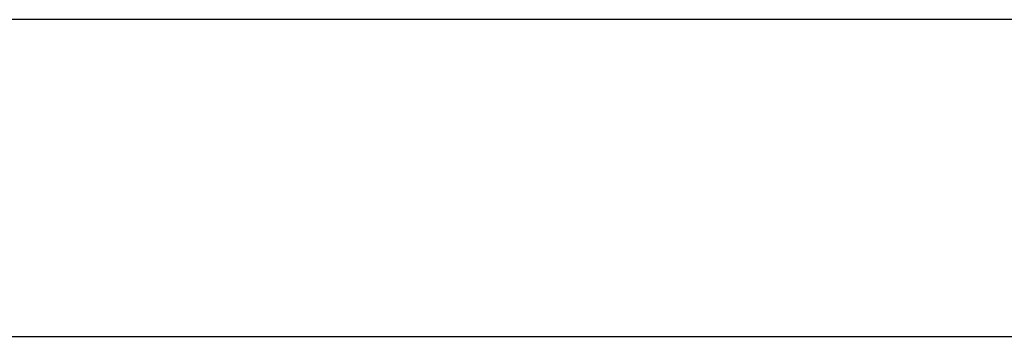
# Model space of a CAD drawing. Header units: metres. Extents: x 397.7 to 427.5, y 12.7 to 28.4.
# Tile 60 of 85: x 408.163 to 408.473, y 25.829 to 25.929. Entities that reach past the tile are written whole.
import ezdxf

# ---------------------------------------------------------------- set-up
doc = ezdxf.new("R2010")
doc.units = ezdxf.units.M
doc.layers.add('A-WALL-____-MCUT', color=7, linetype='Continuous', lineweight=25)
doc.layers.add('A-WALL-____-OTLN', color=7, linetype='Continuous', lineweight=25)

# ---------------------------------------------------------------- blocks, each defined once
blk = doc.blocks.new('Family - Evans P4-153798-07_PCI_P4')
at = {"layer": 'A-WALL-____-MCUT', "color": 253, "true_color": 0xaaaaaa}
for p, q in [((2.64179, 0.1), (0, 0.1)), ((0, 0), (2.64179, 0))]:
    blk.add_line(p, q, dxfattribs=at)
at = {"layer": 'A-WALL-____-OTLN', "color": 253, "true_color": 0xaaaaaa}
for p, q in [((2.64179, 0.1), (0, 0.1)), ((0, 0), (2.64179, 0))]:
    blk.add_line(p, q, dxfattribs=at)
at = {"layer": 'A-WALL-____-OTLN', "color": 253, "lineweight": 18, "true_color": 0xaaaaaa}
blk.add_line((0, 0), (2.64179, 0), dxfattribs=at)
blk = doc.blocks.new('LONDR55-XX_ZZ-ARQ-CAA-M3D-Londres55_ifc-1-07_PCI_P4')
at = {"layer": 'A-WALL-____-OTLN', "color": 253, "lineweight": 18, "true_color": 0xaaaaaa}
blk.add_blockref('Family - Evans P4-153798-07_PCI_P4', (406.4152, 25.82946), dxfattribs=at)

msp = doc.modelspace()

# ---------------------------------------------------------------- block references
at = {"lineweight": 5}
msp.add_blockref('LONDR55-XX_ZZ-ARQ-CAA-M3D-Londres55_ifc-1-07_PCI_P4', (0, 0), dxfattribs=at)

doc.saveas('drawing.dxf')
